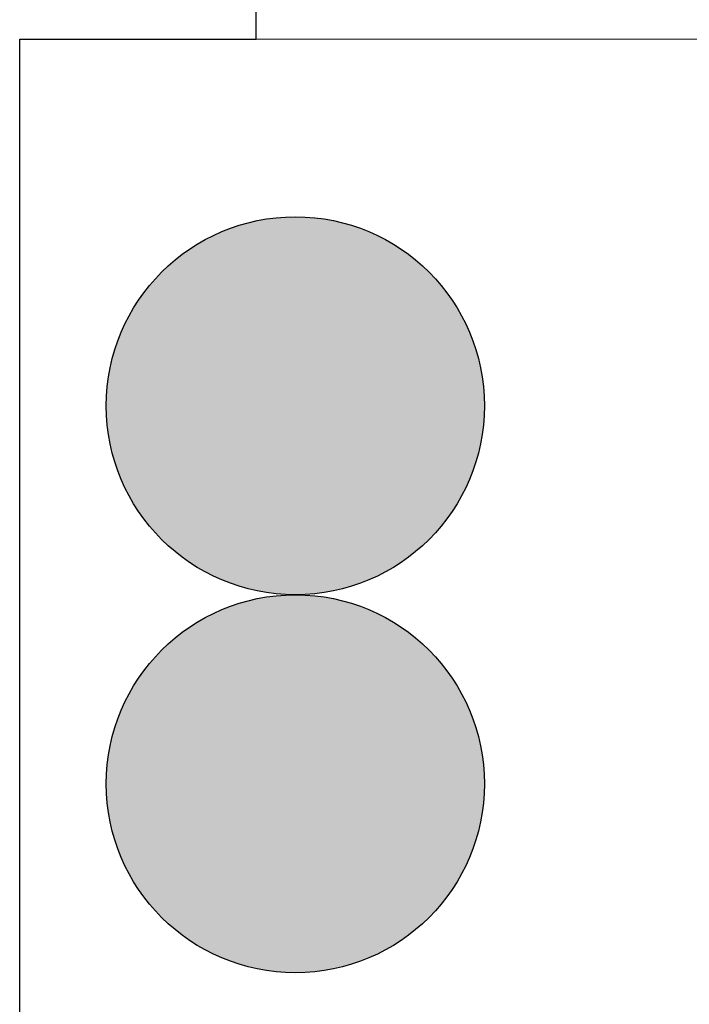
# Model space of a CAD drawing. Header units: millimetres. Extents: x -37445 to 120667, y -123620 to 254214.
# Tile 33 of 219: x 0 to 142, y -87564 to -87356. Entities that reach past the tile are written whole.
import ezdxf

# ---------------------------------------------------------------- set-up
doc = ezdxf.new("R2010")
doc.units = ezdxf.units.MM
doc.linetypes.add('xref_ACAD-LSN_dyspozytornia_PW_rzuty_12$0$DASHED', pattern=[19.05, 12.7, -6.35])
doc.layers.add('Inwentaryzacja$0$Leszno_dyspozytornia_inwentaryzacja$0$Ogrzewanie+ct', color=7, linetype='Continuous')
for name, color, linetype, lineweight in [('xref', 8, 'Continuous', 13), ('xref_ACAD-LSN_dyspozytornia_PW_rzuty_12$0$A widok wyżej', 8, 'xref_ACAD-LSN_dyspozytornia_PW_rzuty_12$0$DASHED', 9), ('xref_ACAD-LSN_dyspozytornia_PW_rzuty_12$0$A-Glaz', 8, 'Continuous', 9), ('xref_ACAD-LSN_dyspozytornia_PW_rzuty_12$0$A-Wall', 8, 'Continuous', 25)]:
    doc.layers.add(name, color=color, linetype=linetype, lineweight=lineweight)

# ---------------------------------------------------------------- blocks, each defined once
blk = doc.blocks.new('xref_ACAD-LSN_dyspozytornia_PW_rzuty_12')
at = {"layer": 'xref_ACAD-LSN_dyspozytornia_PW_rzuty_12$0$A widok wyżej', "linetype": 'xref_ACAD-LSN_dyspozytornia_PW_rzuty_12$0$DASHED', "lineweight": 9, "ltscale": 0.2}
blk.add_line((67466.684, 81953.22), (67643.684, 81953.22), dxfattribs=at)
at = {"layer": 'xref_ACAD-LSN_dyspozytornia_PW_rzuty_12$0$A-Glaz', "linetype": 'Continuous', "lineweight": 9}
blk.add_line((67643.684, 81953.22), (67466.684, 81953.22), dxfattribs=at)
at = {"layer": 'xref_ACAD-LSN_dyspozytornia_PW_rzuty_12$0$A-Wall', "linetype": 'Continuous', "lineweight": 25}
for p, q in [((67466.684, 81953.22), (67466.684, 81981.22)), ((67461.684, 81953.22), (67466.684, 81953.22)), ((67461.684, 81722.22), (67461.684, 81953.22))]:
    blk.add_line(p, q, dxfattribs=at)
blk = doc.blocks.new('Inwentaryzacja$0$Leszno_dyspozytornia_inwentaryzacja$0$og')
at = {"layer": 'Inwentaryzacja$0$Leszno_dyspozytornia_inwentaryzacja$0$Ogrzewanie+ct'}
h = blk.add_hatch(color=256, dxfattribs=at)
h.paths.add_polyline_path([(51581.54, -99588.55, 1), (51501.54, -99588.55, 1)])
h.paths.add_polyline_path([(51661.54, -99588.55, 1), (51581.54, -99588.55, 1)])
for centre in [(51541.54, -99588.55), (51621.54, -99588.55)]:
    blk.add_circle(centre, 40, dxfattribs=at)

msp = doc.modelspace()

# ---------------------------------------------------------------- block references
at = {"layer": 'xref', "xscale": 10, "yscale": 10, "zscale": 10}
msp.add_blockref('xref_ACAD-LSN_dyspozytornia_PW_rzuty_12', (-674616.84, -906892.2), dxfattribs=at)

# ---------------------------------------------------------------- next in the draw order: block references
at = {"layer": 'Inwentaryzacja$0$Leszno_dyspozytornia_inwentaryzacja$0$Ogrzewanie+ct', "rotation": 90}
msp.add_blockref('Inwentaryzacja$0$Leszno_dyspozytornia_inwentaryzacja$0$og', (-99530.24, -139059.11), dxfattribs=at)

doc.saveas('drawing.dxf')
